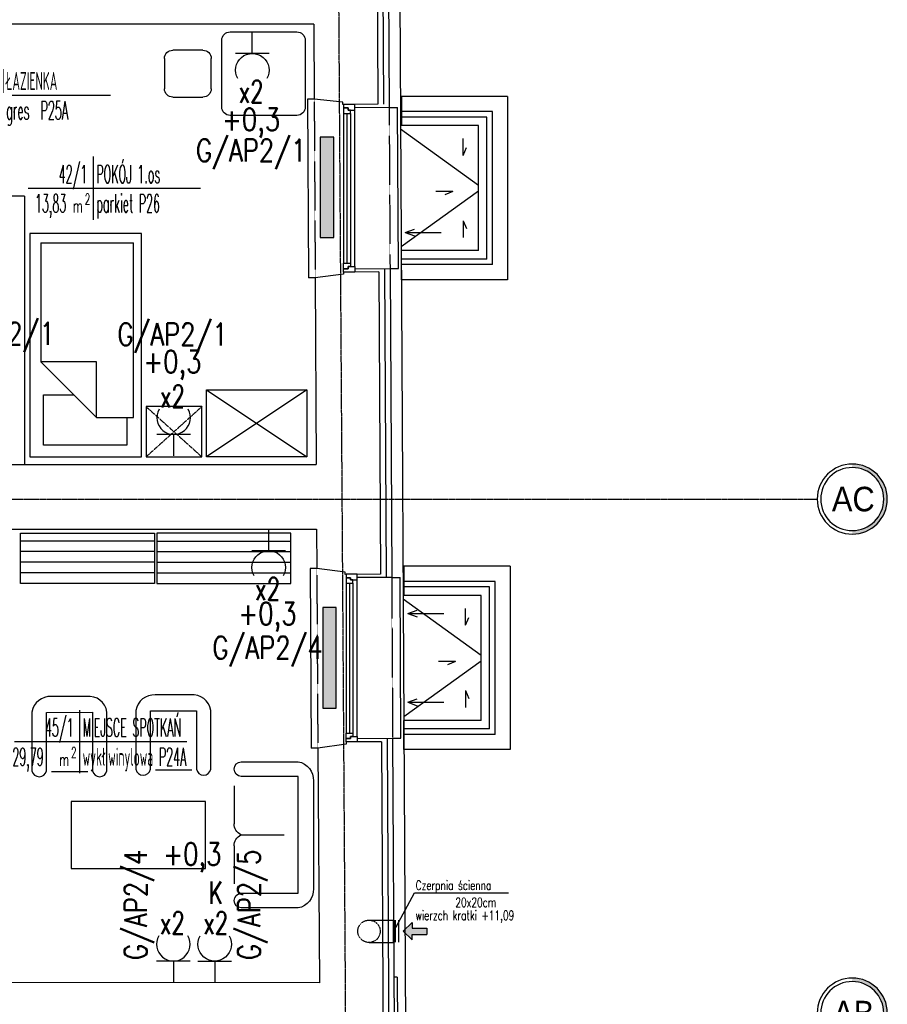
# Model space of a CAD drawing. Header units: inches. Extents: x -145354 to -97635, y 38777 to 78670.
# Tile 99 of 231: x -138725 to -137948, y 48535 to 49416. Entities that reach past the tile are written whole.
import ezdxf
from ezdxf.enums import TextEntityAlignment as Align

# ---------------------------------------------------------------- set-up
doc = ezdxf.new("R2010")
doc.units = ezdxf.units.IN
doc.header["$MEASUREMENT"] = 0
for name, pattern in [('CENTER', [2, 1.25, -0.25, 0.25, -0.25]), ('DASHDOT', [1, 0.5, -0.25, 0, -0.25]), ('DASHED', [0.75, 0.5, -0.25]), ('DASHED2', [0.375, 0.25, -0.125])]:
    doc.linetypes.add(name, pattern=pattern)
doc.layers.get('0').update_dxf_attribs({"color": 101})
for name, color, linetype in [('BB-opis', 2, 'Continuous'), ('Cieniutko', 8, 'Continuous'), ('cokół_widok', 255, 'Continuous'), ('E-OPIS_POM', 6, 'Continuous'), ('E35', 6, 'Continuous'), ('E50', 3, 'Continuous'), ('Ele-balustrada', 64, 'Continuous'), ('Ins-went', 141, 'Continuous'), ('Ins-went-opis', 141, 'Continuous'), ('Okn---okna', 5, 'Continuous'), ('Os-osie glowne', 8, 'CENTER'), ('Os-osie-opis', 8, 'Continuous'), ('Sc-cegla pelna', 32, 'Continuous'), ('Sc-gk', 120, 'Continuous'), ('Sc-izolacja term-obrys', 132, 'Continuous'), ('Sc-izolacja term-styropian', 151, 'STYROPIAN-KA'), ('Sc-kamien', 31, 'Continuous'), ('Sc-nadproza kon', 5, 'DASHED2'), ('studzienki_widok', 52, 'Continuous'), ('W-idok', 9, 'Continuous'), ('Wyp-grzejniki', 56, 'Continuous'), ('Wyp-meble', 155, 'Continuous')]:
    doc.layers.add(name, color=color, linetype=linetype)
doc.styles.add('dwg_opis duży', font='ARIAL.TTF', dxfattribs={"width": 0.9})
doc.styles.add('KA wymiar', font='romans.shx', dxfattribs={"width": 0.6})
doc.styles.add('ROMANS', font='romans', dxfattribs={"width": 0.85})
doc.styles.add('tab-bud$0$ROMANS', font='romans', dxfattribs={"width": 0.7})
doc.linetypes.add('BATTING', pattern='A,0.0001,-0.1,[134,ltypeshp.shx,S=0.1,R=0,X=-0.1,Y=0],-0.2,[134,ltypeshp.shx,S=0.1,R=180,X=0.1,Y=0],-0.1', length=0.4001)
doc.linetypes.add('STYROPIAN-KA', pattern='A,0.0001,-0.1,[135,ltypeshp.shx,S=0.1,R=0,X=-0.1,Y=0],0,[135,ltypeshp.shx,S=0.1,R=180,X=0.1,Y=0],-0.1', length=0.2001)

# ---------------------------------------------------------------- blocks, each defined once
blk = doc.blocks.new('pow')
for p, q in [((0, 0.523), (0, -0.523)), ((-1.075, 0), (1.78, 0))]:
    blk.add_line(p, q)
at = {"style": 'KA wymiar', "width": 0.6}
for s, height, p in [('2', 0.18, (-0.139, -0.27)), ('m', 0.21, (-0.333, -0.401))]:
    blk.add_text(s, height=height, dxfattribs=at).set_placement(p)
at = {"style": 'KA wymiar'}
for tag, width, p in [('01', 0.7, (-0.131, 0.084)), ('000.00', 0.6, (-0.364, -0.401))]:
    blk.add_attdef(tag, text='', height=0.3, dxfattribs=dict(at, width=width)).set_placement(p, align=Align.RIGHT)
blk.add_attdef('POMIESZCZENIE', (0.071, 0.084), '', height=0.3, dxfattribs=at)
at = {"style": 'KA wymiar', "width": 0.8}
blk.add_attdef('POSADZKA', (0.071, -0.401), '', height=0.3, dxfattribs=at)
blk = doc.blocks.new('g2')
at = {"layer": 'E35'}
blk.add_line((15, 19.27), (-15, 19.27), dxfattribs=at)
blk.add_arc((0, 34.27), 15, 150, 30, dxfattribs=at)
at = {"layer": 'E50'}
blk.add_line((0, 19.27), (0, 0), dxfattribs=at)
blk = doc.blocks.new('loz033')
blk.add_lwpolyline([(0, 200), (100, 200), (100, 0), (0, 0)], close=True)
for points in [[(86.95, 164.84), (86.95, 189.43), (12.36, 189.43), (12.36, 144.44), (39.36, 144.44)], [(9.76, 114.84), (59.76, 164.84)], [(59.76, 164.84), (59.76, 114.84), (9.76, 114.84)], [(59.76, 164.84), (92.64, 164.84), (92.64, 8.3)], [(9.76, 8.3), (9.76, 114.84)], [(9.76, 8.3), (92.64, 8.3)]]:
    blk.add_lwpolyline(points)
blk = doc.blocks.new('_szafka_nocna')
blk.add_lwpolyline([(-25, 0), (25, 0), (25, -45), (-25, -45)], close=True)
at = {"linetype": 'DASHED2'}
for points in [[(25, 0), (-25, -45)], [(-25, 0), (25, -45)]]:
    blk.add_lwpolyline(points, dxfattribs=at)
blk = doc.blocks.new('_0630_szafa_1os')
blk.add_lwpolyline([(-90, 0), (-90, -60), (0, -60), (0, 0)], close=True)
for points in [[(-90, 0), (0, -60)], [(0, 0), (-90, -60)]]:
    blk.add_lwpolyline(points)
blk = doc.blocks.new('_0630_stolik_wyposazenie')
for p, q in [((-7.47, 37.33), (-67.2, 37.33)), ((-74.67, 29.87), (-74.67, -29.87)), ((0, -29.87), (0, 29.87)), ((-118.53, 21), (-91.47, 21)), ((-126, -13.53), (-126, 13.53)), ((-84, 13.53), (-84, -13.53)), ((-91.47, -21), (-118.53, -21)), ((-67.2, -37.33), (-7.47, -37.33))]:
    blk.add_line(p, q)
for centre, start, end in [((-67.2, 29.87), 90, 180), ((-7.47, 29.87), 0, 90), ((-118.53, 13.53), 90, 180), ((-91.47, 13.53), 0, 90), ((-118.53, -13.53), 180, 270), ((-91.47, -13.53), 270, 0), ((-67.2, -29.87), 180, 270), ((-7.47, -29.87), 270, 0)]:
    blk.add_arc(centre, 7.47, start, end)
blk = doc.blocks.new('fotel_podstawowy')
at = {"layer": 'Wyp-meble'}
blk.add_lwpolyline([(12.85, -0.22), (12.85, -52.66, -0.814277), (0, -52.66), (0, 0, -0.403655), (18.07, 13.93), (49.65, 13.93, -0.380123), (67.07, 0), (67.07, -52.66, -0.804356), (54, -52.66), (54, -0.31)], format="xyb", close=True, dxfattribs=at)
blk.add_lwpolyline([(17.04, -53.55), (49.55, -53.55)], dxfattribs=at)
blk = doc.blocks.new('podowojna kanapa')
at = {"layer": 'Wyp-meble'}
for p, q in [((57.43, -21.55), (57.43, -55.47)), ((57.43, -75.42), (57.43, -109.34))]:
    blk.add_line(p, q, dxfattribs=at)
blk.add_lwpolyline([(51.04, -130.89, 0.969502), (51.04, -117.72), (0, -117.72), (0, -13.17), (51.04, -13.17, 0.969502), (51.04, 0), (0, 0, 0.371033), (-13.56, -17.16), (-13.56, -113.73, 0.371033), (0, -130.89)], format="xyb", close=True, dxfattribs=at)
blk.add_lwpolyline([(51.44, -65.44), (12.76, -65.44)], dxfattribs=at)
for centre, start, end in [((46.02, -55.41), 298.40278, 359.70383), ((46.02, -75.48), 0.29617, 61.59722)]:
    blk.add_arc(centre, 11.41, start, end, dxfattribs=at)
blk = doc.blocks.new('regal 45x120')
at = {"layer": 'Wyp-meble'}
for p, q in [((120, 38.1), (0, 38.1)), ((120, 28.575), (0, 28.575)), ((120, 19.05), (0, 19.05)), ((120, 9.525), (0, 9.525))]:
    blk.add_line(p, q, dxfattribs=at)
blk.add_lwpolyline([(0, 45), (120, 45), (120, 0), (0, 0)], close=True, dxfattribs=at)
blk = doc.blocks.new('ramiak_okna')
at = {"layer": 'Okn---okna'}
for p, q in [((145, 10), (5, 10)), ((8, 6), (142, 6)), ((8, 3), (142, 3)), ((8, 0), (142, 0))]:
    blk.add_line(p, q, dxfattribs=at)
for points in [[(5, 10), (0, 10), (0, 0), (3, 0), (3, 4), (5, 4)], [(145, 10), (150, 10), (150, 0), (147, 0), (147, 4), (145, 4)], [(8, 6), (5, 6), (5, 4), (3, 4), (3, 0), (5, 0), (8, 0)], [(142, 6), (145, 6), (145, 4), (147, 4), (147, 0), (145, 0), (142, 0)]]:
    blk.add_lwpolyline(points, close=True, dxfattribs=at)
blk = doc.blocks.new('0630_STRZAŁKA')
at = {"ltscale": 0.5}
for points in [[(0, 0), (-3.03, -8.56)], [(0, 0), (0, -32.43)], [(0, 0), (3.03, -8.56)]]:
    blk.add_lwpolyline(points, dxfattribs=at)
blk = doc.blocks.new('_opis_osi')
blk.add_hatch(color=256).paths.add_polyline_path([(32, -32), (28.8, -32, -1), (-28.8, -32), (-32, -32, 1)])
for radius in [32, 28.8]:
    blk.add_circle((0, -32), radius)
at = {"style": 'dwg_opis duży', "width": 0.9}
blk.add_attdef('AXNAMEV', text='', height=22.4, rotation=90, dxfattribs=at).set_placement((0, -32), align=Align.MIDDLE_CENTER)
blk = doc.blocks.new('st_mała')
at = {"layer": 'Ele-balustrada'}
for p, q in [((81.5, -13.5), (0, -13.5)), ((81.5, -150.5), (81.5, -13.5)), ((76.5, -18.5), (0, -18.5)), ((76.5, -145.5), (76.5, -18.5)), ((76.5, -145.5), (0, -145.5)), ((81.5, -150.5), (0, -150.5))]:
    blk.add_line(p, q, dxfattribs=at)
at = {"layer": 'studzienki_widok'}
for p, q in [((95, 0), (0, 0)), ((0, 0), (0, -26)), ((95, 0), (95, -164)), ((69, -26), (0, -26)), ((69, -138), (69, -26)), ((69, -138), (0, -138)), ((0, -164), (0, -138)), ((95, -164), (0, -164)), ((95, -164), (69, -164))]:
    blk.add_line(p, q, dxfattribs=at)
blk = doc.blocks.new('_vxkdjhgkljhkgjhk')
for q in [(14, 6), (30.2, 0)]:
    blk.add_line((0, 0), q)
blk = doc.blocks.new('G_90')
at = {"layer": 'Wyp-grzejniki'}
h = blk.add_hatch(dxfattribs=at)
h.set_pattern_fill('DOTS', color=256, scale=0.5, angle=90, style=0)
h.set_pattern_definition([(90, (-37823.9399, -77504.90915), (-0.79375, 0.396875), [0, -0.79375])])
h.paths.add_polyline_path([(90, -12), (90, 0), (0, 0), (0, -12)])
blk.add_lwpolyline([(0, 0), (0, -12), (90, -12), (90, 0)], close=True, dxfattribs=at)

msp = doc.modelspace()

# ---------------------------------------------------------------- hatches: boundary and pattern name
at = {"layer": 'BB-opis'}
msp.add_hatch(color=5, dxfattribs=at).paths.add_polyline_path([(-138360.3, 48597), (-138360.3, 48602.77), (-138373.41, 48602.77), (-138373.41, 48607.66), (-138381.41, 48599.89), (-138373.41, 48592.11), (-138373.41, 48597)])

# ---------------------------------------------------------------- linework, layer by layer
for p, q in [((-138381.41, 48599.89), (-138373.41, 48607.66)), ((-138373.41, 48607.66), (-138373.41, 48602.77)), ((-138381.41, 48599.89), (-138373.41, 48592.11)), ((-138373.41, 48602.77), (-138360.3, 48602.77)), ((-138373.41, 48592.11), (-138373.41, 48597)), ((-138373.41, 48597), (-138360.3, 48597)), ((-138360.3, 48602.77), (-138360.3, 48597))]:
    msp.add_line(p, q)
at = {"layer": 'Cieniutko', "linetype": 'Continuous'}
for p, q in [((-138383.85, 49317.89), (-138314.01, 49267.53)), ((-138383.27, 49212.59), (-138314.01, 49262.53)), ((-138381.53, 48897.39), (-138311.69, 48847.04)), ((-138380.95, 48792.1), (-138311.69, 48842.04))]:
    msp.add_line(p, q, dxfattribs=at)
at = {"layer": 'cokół_widok'}
msp.add_line((-138396.82, 51668.68), (-138377.22, 48115.8), dxfattribs=at)
at = {"layer": 'Ins-went', "linetype": 'DASHED', "ltscale": 0.2}
for p, q in [((-138411.97, 48609.89), (-138389.94, 48609.89)), ((-138411.97, 48589.89), (-138389.83, 48589.89))]:
    msp.add_line(p, q, dxfattribs=at)
at = {"layer": 'Ins-went', "linetype": 'DASHED', "ltscale": 0.4}
msp.add_line((-138385.71, 48609.89), (-138385.67, 48590.04), dxfattribs=at)
at = {"layer": 'Ins-went', "color": 5, "const_width": 3}
msp.add_lwpolyline([(-138389.42, 48609.89), (-138389.38, 48590.04)], dxfattribs=at)
at = {"layer": 'Ins-went', "linetype": 'DASHED', "ltscale": 0.2}
msp.add_circle((-138411.97, 48599.89), 10, dxfattribs=at)
at = {"layer": 'Ins-went-opis'}
for p, q in [((-138389.75, 48599.96), (-138371.16, 48634.19)), ((-138371.16, 48634.19), (-138287.1, 48634.19))]:
    msp.add_line(p, q, dxfattribs=at)
at = {"layer": 'Os-osie glowne'}
msp.add_line((-138428.61, 47893.27), (-138455.95, 51985.69), dxfattribs=at)
msp.add_lwpolyline([(-143318.47, 48986.7), (-138010.88, 48986.7)], dxfattribs=at)
at = {"layer": 'Sc-cegla pelna'}
for p, q in [((-138461.37, 49411.69), (-138984.38, 49411.69)), ((-138461.37, 49411.69), (-138461, 49344.69)), ((-138460.12, 49184.69), (-138459.19, 49017.69)), ((-138953.2, 49017.69), (-138459.19, 49017.69)), ((-138760.89, 48959.69), (-138458.87, 48959.69)), ((-138458.87, 48959.69), (-138458.68, 48924.69))]:
    msp.add_line(p, q, dxfattribs=at)
for points in [[(-138405.39, 49597.99), (-138403.97, 49340)], [(-138403.97, 49340), (-138435.49, 49339.83), (-138435.5, 49341.83), (-138461, 49344.69)], [(-138403.14, 49190), (-138434.66, 49189.83), (-138434.65, 49187.83), (-138460.12, 49184.69)], [(-138403.14, 49190), (-138401.65, 48919.51)], [(-138401.65, 48919.51), (-138433.27, 48919.33), (-138433.28, 48921.33), (-138458.68, 48924.69)], [(-138400.82, 48769.51), (-138399.3, 48493.82), (-138824.55, 48494.26)], [(-138457.79, 48763.69), (-138456.24, 48553.88), (-138758.65, 48554.2)], [(-138400.82, 48769.51), (-138432.44, 48769.34), (-138432.43, 48767.34), (-138457.79, 48763.69)]]:
    msp.add_lwpolyline(points, dxfattribs=at)
at = {"layer": 'Sc-gk'}
for q in [(-138755.14, 49257.69), (-138720.14, 49017.69)]:
    msp.add_line((-138720.14, 49257.69), q, dxfattribs=at)
at = {"layer": 'Sc-izolacja term-obrys'}
for p, q in [((-138422.44, 48772.39), (-138390.84, 48772.57)), ((-138390.84, 48772.57), (-138389.28, 48488.84))]:
    msp.add_line(p, q, dxfattribs=at)
for points in [[(-138426.91, 49600.87), (-138395.41, 49601.05), (-138393.96, 49337.06), (-138424.66, 49336.89)], [(-138424.66, 49192.88), (-138393.16, 49193.06), (-138391.64, 48916.56), (-138422.44, 48916.39)]]:
    msp.add_lwpolyline(points, dxfattribs=at)
at = {"layer": 'Sc-izolacja term-styropian', "linetype": 'BATTING', "ltscale": 0.25}
for points in [[(-138400.41, 49601.02), (-138398.97, 49340.03)], [(-138398.16, 49193.03), (-138396.64, 48916.54)], [(-138395.84, 48771.72), (-138394.3, 48491.83)]]:
    msp.add_lwpolyline(points, dxfattribs=at)
at = {"layer": 'Sc-kamien'}
for q in [(-138389.66, 48558.84), (-138386.26, 48485.84)]:
    msp.add_line((-138386.66, 48558.84), q, dxfattribs=at)
at = {"layer": 'Sc-nadproza kon', "linetype": 'DASHDOT', "ltscale": 0.5}
for p, q in [((-138461, 49344.69), (-138460.12, 49184.69)), ((-138393.96, 49337.06), (-138393.16, 49193.06)), ((-138458.68, 48924.69), (-138457.79, 48763.69)), ((-138391.64, 48916.56), (-138390.84, 48772.57))]:
    msp.add_line(p, q, dxfattribs=at)
at = {"layer": 'W-idok'}
for p, q in [((-138461, 49344.69), (-138467, 49344.65)), ((-138460.12, 49184.69), (-138466.12, 49184.66)), ((-138458.68, 48924.69), (-138464.69, 48924.66)), ((-138457.79, 48763.69), (-138463.8, 48763.66))]:
    msp.add_line(p, q, dxfattribs=at)
for points in [[(-138467, 49344.65), (-138466.12, 49184.66)], [(-138393.96, 49337.06), (-138386.46, 49337.06)], [(-138393.16, 49193.06), (-138385.66, 49193.06), (-138386.45, 49337.01)], [(-138464.69, 48924.66), (-138463.8, 48763.66)], [(-138391.64, 48916.56), (-138384.14, 48916.56)], [(-138390.84, 48772.57), (-138383.34, 48772.57), (-138384.14, 48916.56)]]:
    msp.add_lwpolyline(points, dxfattribs=at)
at = {"layer": 'Wyp-meble'}
msp.add_lwpolyline([(-138678.42, 48656.03), (-138558.42, 48656.03), (-138558.42, 48716.03), (-138678.42, 48716.03)], close=True, dxfattribs=at)

# ---------------------------------------------------------------- block references
for p in [(-138383.01, 49347.03), (-138380.69, 48926.54)]:
    msp.add_blockref('st_mała', p)
at = {"layer": 'Cieniutko', "linetype": 'Continuous', "yscale": 0.5, "zscale": 0.5}
for p, xscale, rotation in [((-138327.81, 49294.25), -0.5, 270), ((-138336.98, 49261.9), 0.5, 180), ((-138327.81, 49235.8), 0.5, 270), ((-138325.49, 48873.76), -0.5, 270), ((-138334.66, 48841.41), 0.5, 180), ((-138325.49, 48815.31), 0.5, 270)]:
    msp.add_blockref('_vxkdjhgkljhkgjhk', p, dxfattribs=dict(at, xscale=xscale, rotation=rotation))
at = {"layer": 'E-OPIS_POM'}
ref = msp.add_blockref('pow', (-138739.53, 49348.15), dxfattribs=dict(at, xscale=54, yscale=54, zscale=54))
ref.add_attrib('000.00', '4,83', dxfattribs={"layer": '0', "height": 16.2, "style": 'KA wymiar', "width": 0.448374}).set_placement((-138762.85, 49326.5), align=Align.RIGHT)
ref.add_attrib('01', '41/1', dxfattribs={"layer": '0', "height": 16.2, "style": 'KA wymiar', "width": 0.448374}).set_placement((-138744.82, 49352.71), align=Align.RIGHT)
ref.add_attrib('POMIESZCZENIE', 'ŁAZIENKA', (-138736.66, 49352.71), dxfattribs={"layer": '0', "height": 16.2, "style": 'KA wymiar', "width": 0.448374})
ref.add_attrib('POSADZKA', 'gres  P25A', (-138736.66, 49326.5), dxfattribs={"layer": '0', "height": 16.2, "style": 'KA wymiar', "width": 0.448374})
ref = msp.add_blockref('pow', (-138658.87, 49264.88), dxfattribs=dict(at, xscale=54, yscale=54, zscale=54))
ref.add_attrib('000.00', '13,83', dxfattribs={"layer": '0', "height": 16.2, "style": 'KA wymiar', "width": 0.448374}).set_placement((-138682.85, 49243.22), align=Align.RIGHT)
ref.add_attrib('01', '42/1', dxfattribs={"layer": '0', "height": 16.2, "style": 'KA wymiar', "width": 0.448374}).set_placement((-138664.16, 49269.43), align=Align.RIGHT)
ref.add_attrib('POMIESZCZENIE', 'POKÓJ 1.os', (-138656, 49269.43), dxfattribs={"layer": '0', "height": 16.2, "style": 'KA wymiar', "width": 0.448374})
ref.add_attrib('POSADZKA', 'parkiet P26', (-138656, 49243.22), dxfattribs={"layer": '0', "height": 16.2, "style": 'KA wymiar', "width": 0.448374})
ref = msp.add_blockref('pow', (-138671.11, 48769.59), dxfattribs=dict(at, xscale=54, yscale=54, zscale=54))
ref.add_attrib('000.00', '29,79', dxfattribs={"layer": '0', "height": 16.2, "style": 'KA wymiar', "width": 0.448374}).set_placement((-138703.13, 48747.94), align=Align.RIGHT)
ref.add_attrib('01', '45/1', dxfattribs={"layer": '0', "height": 16.2, "style": 'KA wymiar', "width": 0.448374}).set_placement((-138676.4, 48774.15), align=Align.RIGHT)
ref.add_attrib('POMIESZCZENIE', 'MIEJSCE SPOTKAŃ', (-138668.25, 48774.15), dxfattribs={"layer": '0', "height": 16.2, "style": 'KA wymiar', "width": 0.448374})
ref.add_attrib('POSADZKA', 'wykł.winylowa P24A', (-138668.25, 48747.94), dxfattribs={"layer": '0', "height": 16.2, "style": 'KA wymiar', "width": 0.448374})
at = {"layer": 'E35', "xscale": -1, "rotation": 180}
for p in [(-138516.42, 49404.77), (-138501.71, 48959.69)]:
    msp.add_blockref('g2', p, dxfattribs=at)
at = {"layer": 'E35'}
for p in [(-138586.8, 49025.26), (-138587.01, 48554.01)]:
    msp.add_blockref('g2', p, dxfattribs=at)
at = {"layer": 'E35', "xscale": -1}
msp.add_blockref('g2', (-138550.07, 48554.01), dxfattribs=at)
at = {"layer": 'Ins-went-opis', "xscale": -1, "rotation": 90}
for p in [(-138379.69, 49225.31), (-138377.37, 48804.82)]:
    msp.add_blockref('0630_STRZAŁKA', p, dxfattribs=at)
at = {"layer": 'Ins-went-opis', "rotation": 90}
msp.add_blockref('0630_STRZAŁKA', (-138377.37, 48884.2), dxfattribs=at)
at = {"layer": 'Okn---okna', "rotation": 270}
for p in [(-138434.66, 49339.83), (-138432.44, 48919.34)]:
    msp.add_blockref('ramiak_okna', p, dxfattribs=at)
at = {"layer": 'Os-osie-opis'}
ref = msp.add_blockref('_opis_osi', (-138010.88, 48986.7), dxfattribs=dict(at, xscale=-0.9799999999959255, yscale=0.9799999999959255, zscale=0.9799999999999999, rotation=90))
ref.add_attrib('AXNAMEV', 'AC', dxfattribs={"layer": '0', "height": 21.952, "style": 'dwg_opis duży', "width": 0.9}).set_placement((-137978.59, 48986.7), align=Align.MIDDLE_CENTER)
ref = msp.add_blockref('_opis_osi', (-138010.88, 48526.7), dxfattribs=dict(at, xscale=-0.9799999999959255, yscale=0.9799999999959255, zscale=0.9799999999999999, rotation=90))
ref.add_attrib('AXNAMEV', 'AB', dxfattribs={"layer": '0', "height": 21.952, "style": 'dwg_opis duży', "width": 0.9}).set_placement((-137978.21, 48526.7), align=Align.MIDDLE_CENTER)
at = {"layer": 'Wyp-grzejniki', "rotation": 90}
for p in [(-138455.57, 49220.69), (-138453.24, 48799.69)]:
    msp.add_blockref('G_90', p, dxfattribs=at)
at = {"layer": 'Wyp-meble', "xscale": -1, "rotation": 180}
for name, p in [('_0630_stolik_wyposazenie', (-138469.08, 49367.43)), ('loz033', (-138715.5, 49224.43))]:
    msp.add_blockref(name, p, dxfattribs=at)
at = {"layer": 'Wyp-meble', "xscale": -1}
for name, p in [('_0630_szafa_1os', (-138557.5, 49084.43)), ('_szafka_nocna', (-138586.51, 49069.43)), ('regal 45x120', (-138481.97, 48911.05)), ('fotel_podstawowy', (-138646.52, 48796.11)), ('fotel_podstawowy', (-138553.57, 48797.5)), ('podowojna kanapa', (-138475.21, 48751.66))]:
    msp.add_blockref(name, p, dxfattribs=at)
at = {"layer": 'Wyp-meble'}
msp.add_blockref('regal 45x120', (-138723.97, 48911.05), dxfattribs=at)

# ---------------------------------------------------------------- texts
at = {"layer": 'E35', "style": 'ROMANS'}
for s, width, p in [('x2', 0.7, (-138517.35, 49351.43)), ('+0,3', 0.8, (-138517.51, 49323.36)), ('G/AP2/1', 0.8, (-138742.55, 49133.4)), ('G/AP2/1', 0.8, (-138587.77, 49132.76)), ('x2', 0.7, (-138502.65, 48906.36)), ('+0,3', 0.8, (-138502.81, 48881.18)), ('K', 0.7, (-138549.13, 48634.45)), ('x2', 0.7, (-138549.13, 48607.35))]:
    msp.add_text(s, height=20, dxfattribs=dict(at, width=width)).set_placement(p, align=Align.MIDDLE)
for s, rotation, width, p in [('G/AP2/1', 360, 0.8, (-138517.39, 49297.27)), ('+0,3', 360, 0.8, (-138587.89, 49106.67)), ('x2', 360, 0.7, (-138587.73, 49078.6)), ('G/AP2/4', 360, 0.8, (-138502.69, 48852.2)), ('+0,3', 360, 0.8, (-138570.05, 48665.93)), ('G/AP2/4', 90, 0.8, (-138619.44, 48623.53)), ('G/AP2/5', 90, 0.8, (-138517.9, 48623.53)), ('x2', 360, 0.7, (-138587.94, 48607.35))]:
    msp.add_text(s, height=20, rotation=rotation, dxfattribs=dict(at, width=width)).set_placement(p, align=Align.MIDDLE)
at = {"layer": 'Ins-went-opis', "style": 'tab-bud$0$ROMANS', "width": 0.7}
for s, p in [('Czerpnia ścienna', (-138370.22, 48636.86, 0)), ('20x20cm', (-138334.69, 48621.53, 0)), ('wierzch kratki +11,09', (-138370.22, 48609.95, 0))]:
    msp.add_text(s, height=8.424, dxfattribs=at).set_placement(p)

doc.saveas('drawing.dxf')
